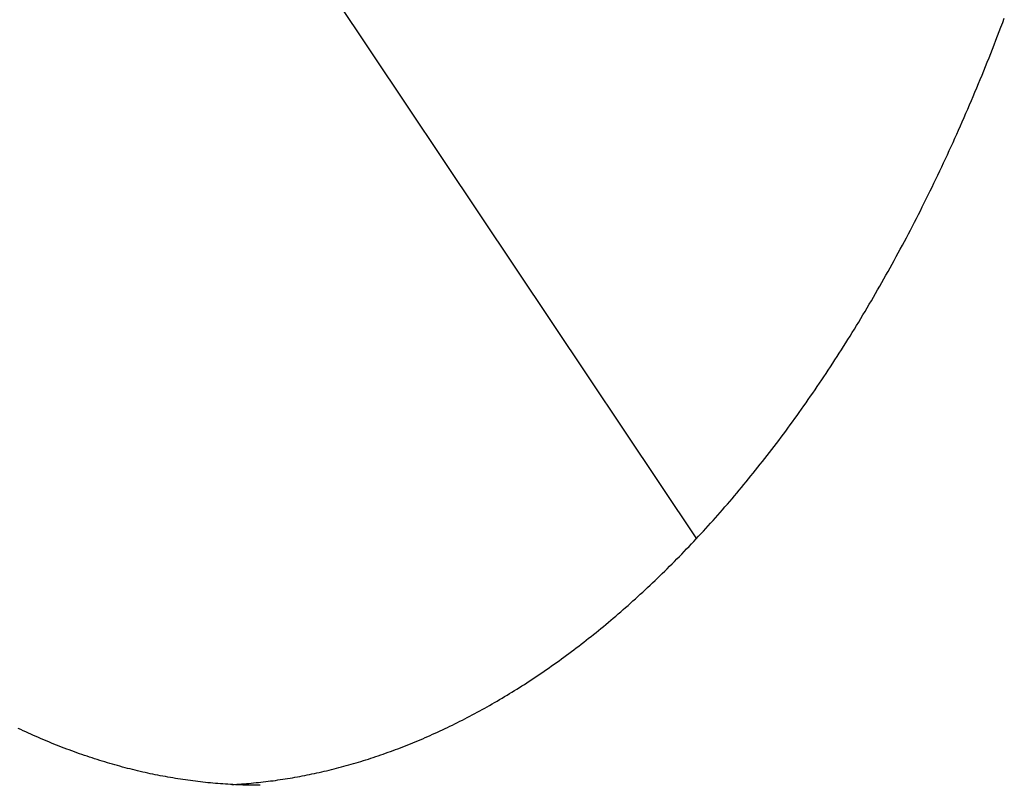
# Model space of a CAD drawing. Extents: x 668 to 3164, y 1007 to 2724.
# Tile 27 of 152: x 919 to 951, y 2168 to 2194. Entities that reach past the tile are written whole.
import ezdxf

# ---------------------------------------------------------------- set-up
doc = ezdxf.new("R2010")
doc.units = 0
doc.layers.add('KF_GRAVIS_12_RIGHT', color=7, linetype='CONTINUOUS')

# ---------------------------------------------------------------- blocks, each defined once
blk = doc.blocks.new('*U16')
at = {"layer": 'KF_GRAVIS_12_RIGHT'}
blk.add_line((80.9441, -30), (112.2625, -76.8062), dxfattribs=at)
for points in [[(97.7618, -85, 0), (97.6793, -84.9998, 0), (97.5969, -84.9992, 0), (97.5144, -84.9982, 0), (97.4318, -84.9969, 0), (97.3492, -84.9951, 0), (97.2667, -84.993, 0), (97.184, -84.9904, 0), (97.1014, -84.9875, 0), (97.0187, -84.9841, 0), (96.936, -84.9804, 0), (96.8533, -84.9763, 0), (96.7705, -84.9717, 0), (96.6877, -84.9668, 0), (96.6049, -84.9615, 0), (96.5221, -84.9558, 0), (96.4392, -84.9496, 0), (96.3563, -84.9431, 0), (96.2734, -84.9362, 0), (96.1904, -84.9289, 0), (96.1074, -84.9211, 0), (96.0244, -84.913, 0), (95.9414, -84.9045, 0), (95.8583, -84.8955, 0), (95.7752, -84.8862, 0), (95.6921, -84.8764, 0), (95.6089, -84.8663, 0), (95.5257, -84.8557, 0), (95.4425, -84.8448, 0), (95.3593, -84.8334, 0), (95.276, -84.8216, 0), (95.1927, -84.8094, 0), (95.1094, -84.7968, 0), (95.026, -84.7838, 0), (94.9426, -84.7703, 0), (94.8592, -84.7565, 0), (94.7758, -84.7423, 0), (94.6923, -84.7276, 0), (94.6088, -84.7125, 0), (94.5253, -84.697, 0), (94.4417, -84.6811, 0), (94.3581, -84.6648, 0), (94.2745, -84.6481, 0), (94.1909, -84.6309, 0), (94.1072, -84.6133, 0), (94.0235, -84.5953, 0), (93.9398, -84.5769, 0), (93.856, -84.5581, 0), (93.7722, -84.5388, 0), (93.6884, -84.5192, 0), (93.6045, -84.4991, 0), (93.5206, -84.4786, 0), (93.4367, -84.4576, 0), (93.3528, -84.4363, 0), (93.2688, -84.4145, 0), (93.1848, -84.3923, 0), (93.1008, -84.3696, 0), (93.0167, -84.3466, 0), (92.9326, -84.3231, 0), (92.8485, -84.2992, 0), (92.7644, -84.2748, 0), (92.6802, -84.2501, 0), (92.596, -84.2249, 0), (92.5117, -84.1992, 0), (92.4275, -84.1732, 0), (92.3431, -84.1467, 0), (92.2588, -84.1198, 0), (92.1745, -84.0924, 0), (92.0901, -84.0646, 0), (92.0056, -84.0364, 0), (91.9212, -84.0078, 0), (91.8367, -83.9787, 0), (91.7522, -83.9491, 0), (91.6676, -83.9192, 0), (91.5831, -83.8888, 0), (91.4985, -83.8579, 0), (91.4138, -83.8267, 0), (91.3291, -83.795, 0), (91.2445, -83.7628, 0), (91.1598, -83.7302, 0), (91.075, -83.6972, 0), (90.9903, -83.6637, 0), (90.9055, -83.6298, 0), (90.8208, -83.5955, 0), (90.736, -83.5607, 0), (90.6512, -83.5255, 0), (90.5664, -83.4898, 0), (90.4815, -83.4537, 0), (90.3967, -83.4171, 0), (90.3119, -83.3801, 0), (90.227, -83.3427, 0), (90.1421, -83.3048, 0), (90.0572, -83.2665, 0), (89.9724, -83.2277, 0), (89.8875, -83.1884, 0), (89.8025, -83.1488, 0), (89.7176, -83.1086, 0)], [(96.8198, -84.9745, 0), (96.9001, -84.9699, 0), (96.9804, -84.965, 0), (97.0608, -84.9597, 0), (97.1412, -84.954, 0), (97.2216, -84.948, 0), (97.302, -84.9416, 0), (97.3825, -84.9348, 0), (97.463, -84.9276, 0), (97.5435, -84.92, 0), (97.624, -84.9121, 0), (97.7046, -84.9038, 0), (97.7852, -84.8951, 0), (97.8658, -84.886, 0), (97.9465, -84.8766, 0), (98.0271, -84.8667, 0), (98.1079, -84.8565, 0), (98.1886, -84.8459, 0), (98.2693, -84.8349, 0), (98.3501, -84.8235, 0), (98.4309, -84.8118, 0), (98.5118, -84.7996, 0), (98.5927, -84.7871, 0), (98.6735, -84.7742, 0), (98.7545, -84.7608, 0), (98.8354, -84.7471, 0), (98.9164, -84.7331, 0), (98.9974, -84.7186, 0), (99.0784, -84.7037, 0), (99.1595, -84.6885, 0), (99.2406, -84.6728, 0), (99.3217, -84.6568, 0), (99.4028, -84.6404, 0), (99.484, -84.6235, 0), (99.5652, -84.6063, 0), (99.6464, -84.5887, 0), (99.7277, -84.5707, 0), (99.8089, -84.5523, 0), (99.8903, -84.5335, 0), (99.9716, -84.5143, 0), (100.053, -84.4947, 0), (100.134, -84.4748, 0), (100.216, -84.4544, 0), (100.297, -84.4336, 0), (100.379, -84.4124, 0), (100.46, -84.3908, 0), (100.542, -84.3688, 0), (100.623, -84.3465, 0), (100.705, -84.3237, 0), (100.786, -84.3005, 0), (100.868, -84.2769, 0), (100.95, -84.2529, 0), (101.031, -84.2285, 0), (101.113, -84.2037, 0), (101.195, -84.1785, 0), (101.277, -84.1529, 0), (101.359, -84.1269, 0), (101.44, -84.1005, 0), (101.522, -84.0736, 0), (101.604, -84.0464, 0), (101.686, -84.0187, 0), (101.768, -83.9907, 0), (101.85, -83.9622, 0), (101.932, -83.9334, 0), (102.014, -83.9041, 0), (102.096, -83.8744, 0), (102.178, -83.8443, 0), (102.26, -83.8137, 0), (102.343, -83.7828, 0), (102.425, -83.7514, 0), (102.507, -83.7197, 0), (102.589, -83.6875, 0), (102.671, -83.6549, 0), (102.754, -83.6219, 0), (102.836, -83.5885, 0), (102.918, -83.5547, 0), (103, -83.5204, 0), (103.083, -83.4858, 0), (103.165, -83.4507, 0), (103.247, -83.4152, 0), (103.33, -83.3793, 0), (103.412, -83.343, 0), (103.494, -83.3062, 0), (103.577, -83.269, 0), (103.659, -83.2314, 0), (103.741, -83.1934, 0), (103.824, -83.155, 0), (103.906, -83.1161, 0), (103.989, -83.0768, 0), (104.071, -83.0371, 0), (104.153, -82.997, 0), (104.236, -82.9564, 0), (104.318, -82.9154, 0), (104.401, -82.874, 0), (104.483, -82.8322, 0), (104.565, -82.7899, 0), (104.648, -82.7472, 0), (104.73, -82.7041, 0), (104.813, -82.6605, 0), (104.895, -82.6166, 0), (104.978, -82.5721, 0), (105.06, -82.5273, 0), (105.143, -82.482, 0), (105.225, -82.4363, 0), (105.307, -82.3901, 0), (105.39, -82.3436, 0), (105.472, -82.2965, 0), (105.555, -82.2491, 0), (105.637, -82.2012, 0), (105.72, -82.1529, 0), (105.802, -82.1041, 0), (105.885, -82.0549, 0), (105.967, -82.0053, 0), (106.049, -81.9552, 0), (106.132, -81.9047, 0), (106.214, -81.8537, 0), (106.297, -81.8023, 0), (106.379, -81.7505, 0), (106.461, -81.6982, 0), (106.544, -81.6455, 0), (106.626, -81.5923, 0), (106.709, -81.5387, 0), (106.791, -81.4846, 0), (106.873, -81.4301, 0), (106.956, -81.3751, 0), (107.038, -81.3197, 0), (107.12, -81.2639, 0), (107.203, -81.2076, 0), (107.285, -81.1508, 0), (107.367, -81.0936, 0), (107.449, -81.036, 0), (107.532, -80.9779, 0), (107.614, -80.9194, 0), (107.696, -80.8603, 0), (107.778, -80.8009, 0), (107.861, -80.741, 0), (107.943, -80.6806, 0), (108.025, -80.6198, 0), (108.107, -80.5585, 0), (108.189, -80.4968, 0), (108.271, -80.4346, 0), (108.353, -80.372, 0), (108.435, -80.3089, 0), (108.517, -80.2453, 0), (108.599, -80.1813, 0), (108.681, -80.1168, 0), (108.763, -80.0519, 0), (108.845, -79.9865, 0), (108.927, -79.9206, 0), (109.009, -79.8543, 0), (109.091, -79.7874, 0), (109.173, -79.7201, 0), (109.255, -79.6523, 0), (109.337, -79.584, 0), (109.419, -79.5152, 0), (109.501, -79.446, 0), (109.582, -79.3763, 0), (109.664, -79.3061, 0), (109.746, -79.2354, 0), (109.828, -79.1643, 0), (109.909, -79.0927, 0), (109.991, -79.0206, 0), (110.073, -78.948, 0), (110.154, -78.875, 0), (110.236, -78.8014, 0), (110.317, -78.7274, 0), (110.399, -78.653, 0), (110.48, -78.578, 0), (110.562, -78.5026, 0), (110.643, -78.4267, 0), (110.724, -78.3504, 0), (110.806, -78.2736, 0), (110.887, -78.1963, 0), (110.968, -78.1185, 0), (111.049, -78.0403, 0), (111.13, -77.9616, 0), (111.211, -77.8824, 0), (111.292, -77.8027, 0), (111.373, -77.7226, 0), (111.454, -77.642, 0), (111.535, -77.561, 0), (111.615, -77.4795, 0), (111.696, -77.3975, 0), (111.776, -77.3151, 0), (111.857, -77.2321, 0), (111.937, -77.1488, 0), (112.018, -77.0649, 0), (112.098, -76.9806, 0), (112.178, -76.8958, 0), (112.258, -76.8106, 0), (112.338, -76.7249, 0), (112.418, -76.6388, 0), (112.498, -76.5521, 0), (112.578, -76.465, 0), (112.658, -76.3775, 0), (112.737, -76.2895, 0), (112.817, -76.201, 0), (112.896, -76.1121, 0), (112.976, -76.0227, 0), (113.055, -75.9329, 0), (113.134, -75.8426, 0), (113.213, -75.7518, 0), (113.292, -75.6606, 0), (113.371, -75.5689, 0), (113.45, -75.4768, 0), (113.529, -75.3842, 0), (113.607, -75.2911, 0), (113.686, -75.1976, 0), (113.764, -75.1037, 0), (113.842, -75.0092, 0), (113.921, -74.9144, 0), (113.999, -74.819, 0), (114.077, -74.7233, 0), (114.154, -74.627, 0), (114.232, -74.5303, 0), (114.31, -74.4332, 0), (114.387, -74.3356, 0), (114.465, -74.2376, 0), (114.542, -74.1391, 0), (114.619, -74.0401, 0), (114.696, -73.9407, 0), (114.773, -73.8409, 0), (114.849, -73.7406, 0), (114.926, -73.6399, 0), (115.003, -73.5387, 0), (115.079, -73.437, 0), (115.155, -73.3349, 0), (115.231, -73.2324, 0), (115.307, -73.1295, 0), (115.383, -73.0261, 0), (115.458, -72.9223, 0), (115.534, -72.8181, 0), (115.609, -72.7134, 0), (115.685, -72.6083, 0), (115.76, -72.5028, 0), (115.834, -72.3968, 0), (115.909, -72.2904, 0), (115.984, -72.1836, 0), (116.058, -72.0763, 0), (116.133, -71.9687, 0), (116.207, -71.8605, 0), (116.281, -71.752, 0), (116.355, -71.643, 0), (116.428, -71.5336, 0), (116.502, -71.4238, 0), (116.575, -71.3135, 0), (116.649, -71.2028, 0), (116.722, -71.0917, 0), (116.795, -70.9801, 0), (116.868, -70.8682, 0), (116.94, -70.7558, 0), (117.013, -70.6429, 0), (117.085, -70.5296, 0), (117.157, -70.4159, 0), (117.229, -70.3018, 0), (117.301, -70.1873, 0), (117.373, -70.0723, 0), (117.444, -69.9569, 0), (117.516, -69.841, 0), (117.587, -69.7247, 0), (117.658, -69.608, 0), (117.729, -69.4909, 0), (117.799, -69.3733, 0), (117.87, -69.2554, 0), (117.94, -69.1369, 0), (118.01, -69.0181, 0), (118.08, -68.8988, 0), (118.15, -68.7791, 0), (118.22, -68.659, 0), (118.289, -68.5385, 0), (118.359, -68.4175, 0), (118.428, -68.2961, 0), (118.497, -68.1742, 0), (118.566, -68.052, 0), (118.634, -67.9293, 0), (118.703, -67.8062, 0), (118.771, -67.6826, 0), (118.839, -67.5586, 0), (118.907, -67.4342, 0), (118.975, -67.3094, 0), (119.042, -67.1842, 0), (119.11, -67.0585, 0), (119.177, -66.9324, 0), (119.244, -66.8058, 0), (119.311, -66.6789, 0), (119.377, -66.5515, 0), (119.444, -66.4237, 0), (119.51, -66.2955, 0), (119.576, -66.1668, 0), (119.642, -66.0377, 0), (119.708, -65.9082, 0), (119.773, -65.7783, 0), (119.839, -65.6479, 0), (119.904, -65.5171, 0), (119.969, -65.3859, 0), (120.033, -65.2542, 0), (120.098, -65.1222, 0), (120.162, -64.9897, 0), (120.226, -64.8568, 0), (120.29, -64.7234, 0), (120.354, -64.5896, 0), (120.418, -64.4555, 0), (120.481, -64.3208, 0), (120.544, -64.1858, 0), (120.607, -64.0503, 0), (120.67, -63.9144, 0), (120.732, -63.7782, 0), (120.795, -63.6415, 0), (120.857, -63.5044, 0), (120.919, -63.3669, 0), (120.98, -63.2291, 0), (121.042, -63.0908, 0), (121.103, -62.9522, 0), (121.164, -62.8131, 0), (121.225, -62.6737, 0), (121.285, -62.5339, 0), (121.345, -62.3937, 0), (121.405, -62.2532, 0), (121.465, -62.1122, 0), (121.525, -61.9709, 0), (121.584, -61.8293, 0), (121.643, -61.6872, 0), (121.702, -61.5448, 0), (121.761, -61.4021, 0), (121.819, -61.2589, 0), (121.877, -61.1155, 0), (121.935, -60.9716, 0), (121.993, -60.8274, 0), (122.05, -60.6829, 0), (122.107, -60.538, 0), (122.164, -60.3927, 0), (122.221, -60.2471, 0), (122.277, -60.1012, 0), (122.333, -59.9549, 0), (122.389, -59.8083, 0), (122.445, -59.6614, 0), (122.5, -59.5141, 0)]]:
    blk.add_polyline3d(points, dxfattribs=at)

msp = doc.modelspace()

# ---------------------------------------------------------------- block references
at = {"layer": 'KF_GRAVIS_12_RIGHT'}
msp.add_blockref('*U16', (828.93, 2253.101), dxfattribs=at)

doc.saveas('drawing.dxf')
